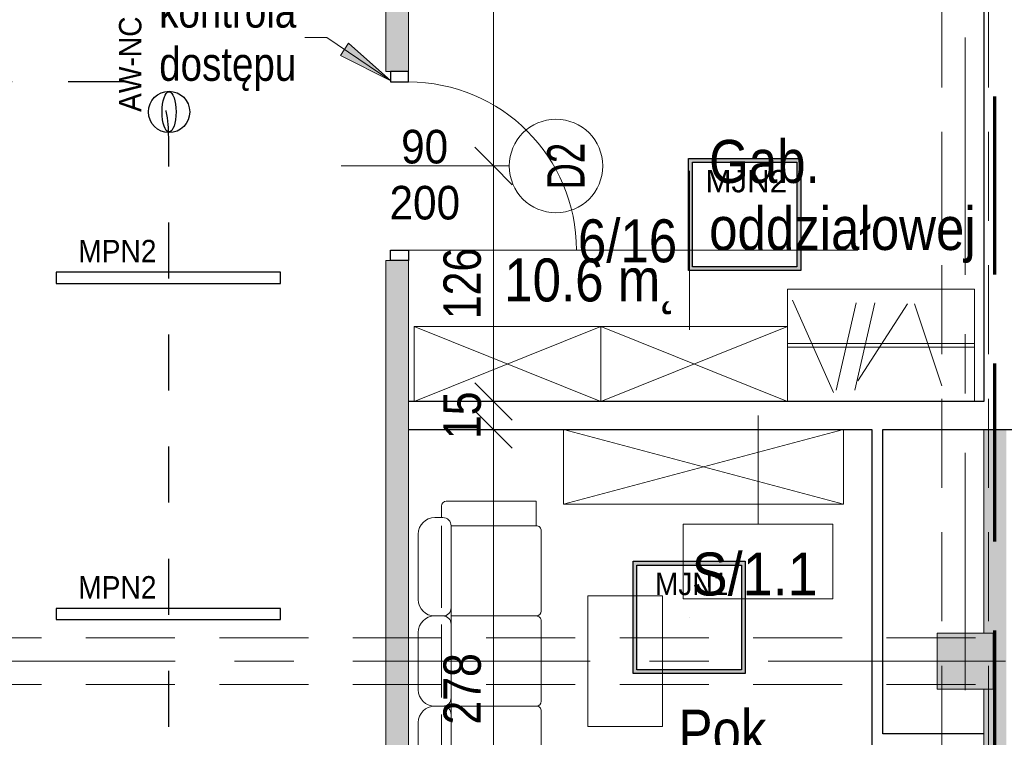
# Model space of a CAD drawing. Header units: centimetres. Extents: x -1631 to 21770, y -8842 to 3590.
# Tile 105 of 142: x -519 to 8, y 2288 to 2672. Entities that reach past the tile are written whole.
import ezdxf

# ---------------------------------------------------------------- set-up
doc = ezdxf.new("R2010")
doc.units = ezdxf.units.CM
for name, pattern in [('Dash', [60, 30, -30]), ('Długa kreska', [142.875, 95.25, -47.625]), ('Oś', [222.25, 127, -31.75, 31.75, -31.75]), ('Ukryte', [71.438, 47.625, -23.813])]:
    doc.linetypes.add(name, pattern=pattern)
for name, color, linetype, lineweight in [('A-ANNO-DIMS', 211, 'Continuous', 13), ('A-ANNO-DIMS-100', 211, 'Continuous', 13), ('A-ANNO-NOTE', 131, 'Continuous', 9), ('A-AREA-IDEN', 2, 'Continuous', 13), ('A-DETL', 90, 'Continuous', 9), ('A-DETL-GENF', 92, 'Continuous', 9), ('A-DETL-HDLN', 90, 'Ukryte', 9), ('A-DETL-MEDM', 33, 'Continuous', 13), ('A-DOOR', 31, 'Continuous', 13), ('A-WALL', 113, 'Continuous', 13), ('A-WALL-IDEN', 211, 'Continuous', 13), ('A-WALL-PATT', 111, 'Continuous', 13), ('G-ANNO-TEXT', 231, 'Continuous', 13), ('I-FURN', 30, 'Continuous', 9), ('Q-SPCQ', 91, 'Continuous', 9), ('S-COLS', 52, 'Continuous', 13), ('S-GRID', 1, 'Continuous', 13)]:
    doc.layers.add(name, color=color, linetype=linetype, lineweight=lineweight)
doc.layers.add('E_oprawy', color=12, linetype='Continuous')
doc.styles.add('Arial', font='arial.ttf', dxfattribs={"width": 0.9, "height": 18})
doc.styles.add('Arial Narrow_5', font='ARIALN.TTF', dxfattribs={"height": 20})
doc.styles.add('Arial Narrow_6', font='ARIALN.TTF', dxfattribs={"height": 18})
doc.styles.add('Arial_1', font='arial.ttf', dxfattribs={"width": 0.7, "height": 20})
doc.styles.add('Arial_11', font='arial.ttf', dxfattribs={"width": 0.85, "height": 23})
doc.styles.add('Arial_12', font='arial.ttf', dxfattribs={"width": 0.9, "height": 23})
doc.dimstyles.new('Diagonal_1_100__0__wewnętrzne', dxfattribs={"dimscale": 30.48, "dimtxt": 20.468619, "dimasz": 0.656168, "dimexe": 0.164042, "dimexo": 0.0625, "dimgap": 0.032808, "dimtad": 1, "dimdec": 0, "dimdsep": 46, "dimtxsty": 'Arial Narrow_5', "dimblk1": 'OBLIQUE', "dimblk2": 'OBLIQUE', "dimsah": 1, "dimcen": 0.09, "dimazin": 0, "dimtfac": 1, "dimtdec": 4, "dimtix": 1, "dimtmove": 0, "dimatfit": 3, "dimfxl": 0, "dimtvp": 1, "dimtolj": 1, "dimtzin": 0, "dimarcsym": 0})

# ---------------------------------------------------------------- blocks, each defined once
blk = doc.blocks.new('M_Concrete-Square-Column - 300 x 300mm-1795930-6_piętro IV __13_80 m_ - stan projektowany')
at = {"layer": 'S-COLS', "lineweight": 9}
blk.add_hatch(color=254, dxfattribs=at).paths.add_polyline_path([(15, -15), (15, 15), (-15, 15), (-15, -15)], flags=0)
for p, q in [((15, 15), (-15, 15)), ((-15, 15), (-15, -15)), ((15, -15), (15, 15)), ((-15, -15), (15, -15))]:
    blk.add_line(p, q, dxfattribs=at)
blk = doc.blocks.new('Blat - Blat-1245948-6_piętro IV __13_80 m_ - stan projektowany')
at = {"layer": 'I-FURN'}
for p, q in [((0, 40), (0, 0)), ((70, 40), (0, 40)), ((70, 0), (70, 40)), ((0, 0), (70, 0))]:
    blk.add_line(p, q, dxfattribs=at)
blk = doc.blocks.new('kanapa 3 siedziska - kanapa-819259-6_piętro IV __13_80 m_ - stan projektowany')
at = {"layer": 'I-FURN'}
for p, q in [((-68.01, 33.89), (-32.91, 33.89)), ((-15.36, 33.89), (15.36, 33.89)), ((32.91, 33.89), (68.01, 33.89)), ((-76.78, 21.53), (-82.92, 21.53)), ((-76.78, 20.72), (-76.78, 25.11)), ((-72.39, 21.53), (-28.68, 21.53)), ((-24.13, 25.11), (-24.13, 20.72)), ((19.58, 21.53), (-19.58, 21.53)), ((24.13, 25.11), (24.13, 20.72)), ((28.52, 21.53), (34.66, 21.53)), ((72.39, 21.53), (28.68, 21.53)), ((76.78, 25.11), (76.78, 20.72)), ((76.78, 21.53), (82.92, 21.53)), ((-85.56, -29.29), (-85.56, 18.9)), ((-72.39, 16.34), (-72.39, -29.29)), ((-24.13, 16.34), (-72.39, 16.34)), ((-24.13, 16.34), (-24.13, -29.29)), ((24.13, 16.34), (-24.13, 16.34)), ((72.39, 16.34), (24.13, 16.34)), ((24.13, -29.29), (24.13, 16.34)), ((72.39, -29.29), (72.39, 16.34)), ((85.56, 18.9), (85.56, -29.29)), ((-72.39, -29.29), (-85.56, -29.29)), ((85.56, -29.29), (72.39, -29.29)), ((-26.76, -31.93), (-69.76, -31.93)), ((-21.5, -31.93), (21.5, -31.93)), ((26.76, -31.93), (69.76, -31.93))]:
    blk.add_line(p, q, dxfattribs=at)
for centre, radius, start, end in [((-68.01, 25.11), 8.77, 90, 180), ((-32.91, 25.11), 8.77, 0, 90), ((-15.36, 25.11), 8.77, 90, 180), ((15.36, 25.11), 8.77, 360, 90), ((32.91, 25.11), 8.77, 90, 180), ((68.01, 25.11), 8.77, 0, 90), ((-82.92, 18.9), 2.63, 90, 180), ((82.92, 18.9), 2.63, 0, 90), ((-72.39, 20.72), 4.39, 180, 270), ((-28.52, 20.72), 4.39, 270, 0), ((-19.74, 20.72), 4.39, 180, 270), ((19.74, 20.72), 4.39, 270, 360), ((28.52, 20.72), 4.39, 180, 270), ((72.39, 20.72), 4.39, 270, 0), ((-69.76, -29.29), 2.63, 180, 270), ((-26.76, -29.29), 2.63, 270, 0), ((-21.5, -29.29), 2.63, 180, 270), ((21.5, -29.29), 2.63, 270, 0), ((26.76, -29.29), 2.63, 180, 270), ((69.76, -29.29), 2.63, 270, 0)]:
    blk.add_arc(centre, radius, start, end, dxfattribs=at)
blk = doc.blocks.new('Szafa - 40 cm-2361845-6_piętro IV __13_80 m_ - stan projektowany')
at = {"layer": 'Q-SPCQ'}
for p, q in [((87.5, 46), (-62.5, 6)), ((-62.5, 46), (87.5, 6)), ((-62.5, 6), (-62.5, 46)), ((-62.5, 46), (87.5, 46)), ((87.5, 46), (87.5, 6))]:
    blk.add_line(p, q, dxfattribs=at)
blk = doc.blocks.new('DRZWI 1S - automatyczna etykieta - Drzwi 90-2252109-6_piętro IV __13_80 m_ - stan projektowany')
at = {"layer": 'A-DETL-GENF'}
for p, q in [((-50.5, 6), (-50.5, -3.5)), ((-45, 6), (-50.5, 6)), ((-45, -3.5), (-45, 6)), ((50.5, 6), (45, 6)), ((45, 6), (45, -3.5)), ((50.5, -3.5), (50.5, 6)), ((-50.5, -3.5), (-45, -3.5)), ((45, -3.5), (50.5, -3.5))]:
    blk.add_line(p, q, dxfattribs=at)
at = {"layer": 'A-DETL-MEDM', "lineweight": 25}
for p, q in [((-45, 6), (-50.5, 6)), ((-50.5, 6), (-50.5, -3.5)), ((-45, -3.5), (-45, 6)), ((45, -3.5), (45, 6)), ((45, 6), (50.5, 6)), ((50.5, 6), (50.5, -3.5)), ((-50.5, -3.5), (-45, -3.5)), ((50.5, -3.5), (45, -3.5))]:
    blk.add_line(p, q, dxfattribs=at)
at = {"layer": 'A-DOOR'}
blk.add_line((45, 6), (45, 96), dxfattribs=at)
blk.add_arc((45, 6), 90, 90, 180, dxfattribs=at)
blk = doc.blocks.new('Szafa - 40 cm-2457410-6_piętro IV __13_80 m_ - stan projektowany')
at = {"layer": 'Q-SPCQ'}
for p, q in [((62.5, 47.5), (-37.5, 7.5)), ((-37.5, 47.5), (62.5, 7.5)), ((-37.5, 7.5), (-37.5, 47.5)), ((-37.5, 47.5), (62.5, 47.5)), ((62.5, 47.5), (62.5, 7.5))]:
    blk.add_line(p, q, dxfattribs=at)
blk = doc.blocks.new('Szafy ubraniowe - 60x100-2457479-6_piętro IV __13_80 m_ - stan projektowany')
at = {"layer": 'I-FURN'}
for p, q in [((-110, -30), (-110, 30)), ((-110, 30), (-10, 30)), ((-10, 30), (-10, -30)), ((-85.4, -25.19), (-107.37, 24.14)), ((-84.09, -23.93), (-73.29, 22.84)), ((-74.09, -23.93), (-63.29, 22.84)), ((-72.42, -18.98), (-45.85, 22.3)), ((-27.5, -21.7), (-42.12, 22.3)), ((-110, 1), (-10, 1)), ((-110, -1), (-10, -1))]:
    blk.add_line(p, q, dxfattribs=at)
blk = doc.blocks.new('METKA_POMIESZCZENIA2 - Rozbudowana - bez ramki-2396678-6_piętro IV __13_80 m_ - stan projektowany')
at = {"layer": 'A-AREA-IDEN'}
for p, q in [((0, 0.425), (0, 0)), ((0.0976, 0), (-0.8, 0)), ((-0.8, 0), (0.9, 0)), ((0, 0), (0, -0.425))]:
    blk.add_line(p, q, dxfattribs=at)
blk = doc.blocks.new('DIMBLOCK179-6_piętro IV __13_80 m_ - stan projektowany')
at = {"layer": 'A-ANNO-DIMS-100', "transparency": 16777216}
for p, q in [((-265.02, 2593.33), (-275.02, 2603.33)), ((-270.02, 2593.33), (-260.02, 2593.33)), ((-265.02, 2593.33), (-270.02, 2593.33)), ((-265.02, 2467.33), (-265.02, 2593.33)), ((-265.02, 2593.33), (-255.02, 2583.33)), ((-265.02, 2467.33), (-275.02, 2477.33)), ((-270.02, 2467.33), (-260.02, 2467.33)), ((-265.02, 2467.33), (-270.02, 2467.33)), ((-265.02, 2467.33), (-255.02, 2457.33))]:
    blk.add_line(p, q, dxfattribs=at)
at = {"layer": 'A-ANNO-DIMS-100', "color": 0, "transparency": 16777216, "insert": (-291.87, 2511.32), "char_height": 20, "width": 45.6158, "attachment_point": 1, "rotation": 90, "line_spacing_factor": 0.974696, "style": 'Arial Narrow_5'}
blk.add_mtext('126', dxfattribs=at)
blk = doc.blocks.new('_Oblique')
at = {"color": 0, "linetype": 'ByBlock', "lineweight": -2}
blk.add_line((-0.5, -0.5), (0.5, 0.5), dxfattribs=at)
blk = doc.blocks.new('DIMBLOCK180-6_piętro IV __13_80 m_ - stan projektowany')
at = {"layer": 'A-ANNO-DIMS-100', "transparency": 16777216}
for p, q in [((-265.02, 2824.33), (-275.02, 2834.33)), ((-270.02, 2824.33), (-260.02, 2824.33)), ((-265.02, 2824.33), (-270.02, 2824.33)), ((-265.02, 2593.33), (-265.02, 2824.33)), ((-265.02, 2824.33), (-255.02, 2814.33)), ((-265.02, 2593.33), (-275.02, 2603.33)), ((-270.02, 2593.33), (-260.02, 2593.33)), ((-265.02, 2593.33), (-270.02, 2593.33)), ((-265.02, 2593.33), (-255.02, 2583.33))]:
    blk.add_line(p, q, dxfattribs=at)
at = {"layer": 'A-ANNO-DIMS-100', "color": 0, "transparency": 16777216, "insert": (-291.87, 2689.82), "char_height": 20, "width": 45.6158, "attachment_point": 1, "rotation": 90, "line_spacing_factor": 0.974696, "style": 'Arial Narrow_5'}
blk.add_mtext('231', dxfattribs=at)
blk = doc.blocks.new('DIMBLOCK200-6_piętro IV __13_80 m_ - stan projektowany')
at = {"layer": 'A-ANNO-DIMS-100', "transparency": 16777216}
for p, q in [((-265.02, 2452.33), (-275.02, 2462.33)), ((-270.02, 2452.33), (-260.02, 2452.33)), ((-265.02, 2452.33), (-270.02, 2452.33)), ((-265.02, 2174.33), (-265.02, 2452.33)), ((-265.02, 2452.33), (-255.02, 2442.33)), ((-265.02, 2174.33), (-275.02, 2184.33)), ((-270.02, 2174.33), (-260.02, 2174.33)), ((-265.02, 2174.33), (-270.02, 2174.33)), ((-265.02, 2174.33), (-255.02, 2164.33))]:
    blk.add_line(p, q, dxfattribs=at)
at = {"layer": 'A-ANNO-DIMS-100', "color": 0, "transparency": 16777216, "insert": (-291.87, 2294.32), "char_height": 20, "width": 45.6158, "attachment_point": 1, "rotation": 90, "line_spacing_factor": 0.974696, "style": 'Arial Narrow_5'}
blk.add_mtext('278', dxfattribs=at)
blk = doc.blocks.new('DIMBLOCK201-6_piętro IV __13_80 m_ - stan projektowany')
at = {"layer": 'A-ANNO-DIMS-100', "transparency": 16777216}
for p, q in [((-265.02, 2467.33), (-275.02, 2477.33)), ((-270.02, 2467.33), (-260.02, 2467.33)), ((-265.02, 2467.33), (-270.02, 2467.33)), ((-265.02, 2452.33), (-265.02, 2467.33)), ((-265.02, 2467.33), (-255.02, 2457.33)), ((-265.02, 2452.33), (-275.02, 2462.33)), ((-270.02, 2452.33), (-260.02, 2452.33)), ((-265.02, 2452.33), (-270.02, 2452.33)), ((-265.02, 2452.33), (-255.02, 2442.33))]:
    blk.add_line(p, q, dxfattribs=at)
at = {"layer": 'A-ANNO-DIMS-100', "color": 0, "transparency": 16777216, "insert": (-291.87, 2447.15), "char_height": 20, "width": 30.4105, "attachment_point": 1, "rotation": 90, "line_spacing_factor": 0.974696, "style": 'Arial Narrow_5'}
blk.add_mtext('15', dxfattribs=at)
blk = doc.blocks.new('ET sciana_AT7 - 10mm-2270614-6_piętro IV __13_80 m_ - stan projektowany')
at = {"layer": 'A-WALL-IDEN'}
for p, q in [((-0.4, 0.196875), (0.4, 0.196875)), ((-0.4, -0.203125), (-0.4, 0.196875)), ((0.4, 0.196875), (0.4, -0.203125)), ((-0.4, -0.203125), (0.4, -0.203125))]:
    blk.add_line(p, q, dxfattribs=at)
blk = doc.blocks.new('MPN2')
at = {"layer": 'E_oprawy', "linetype": 'ByBlock'}
blk.add_lwpolyline([(-60, 3), (-60, -3), (60, -3), (60, 3)], close=True, dxfattribs=at)
at = {"layer": 'E_oprawy'}
blk.add_circle((0, 0), 0.00001, dxfattribs=at)
at = {"layer": 'E_oprawy', "color": 4, "style": 'Arial', "width": 0.9}
blk.add_text('MPN2', height=12, dxfattribs=at).set_placement((-48.27, 8.29))
blk = doc.blocks.new('MJN1')
at = {"layer": 'E_oprawy', "linetype": 'ByBlock'}
h = blk.add_hatch(color=256, dxfattribs=at)
h.paths.add_polyline_path([(-30, -30), (-30, 30), (30, 30), (30, -30)])
h.paths.add_polyline_path([(-28, -28), (-28, 28), (28, 28), (28, -28)], flags=16)
for points in [[(-30, -30), (-30, 30), (30, 30), (30, -30)], [(-28, -28), (-28, 28), (28, 28), (28, -28)]]:
    blk.add_lwpolyline(points, close=True, dxfattribs=at)
blk.add_circle((0, 0), 0.0000001, dxfattribs=at)
at = {"layer": 'E_oprawy', "color": 4, "style": 'Arial', "width": 0.9}
blk.add_text('MJN1', height=12, dxfattribs=at).set_placement((-18.29, 11.9))
blk = doc.blocks.new('MJN2')
at = {"layer": 'E_oprawy', "linetype": 'ByBlock'}
h = blk.add_hatch(color=256, dxfattribs=at)
h.paths.add_polyline_path([(-30, -30), (-30, 30), (30, 30), (30, -30)])
h.paths.add_polyline_path([(-28, -28), (-28, 28), (28, 28), (28, -28)], flags=16)
for points in [[(-30, -30), (-30, 30), (30, 30), (30, -30)], [(-28, -28), (-28, 28), (28, 28), (28, -28)]]:
    blk.add_lwpolyline(points, close=True, dxfattribs=at)
blk.add_circle((0, 0), 0.0000001, dxfattribs=at)
at = {"layer": 'E_oprawy', "color": 4, "style": 'Arial'}
blk.add_text('MJN2', height=12, dxfattribs=at).set_placement((-21.05, 11.9))
blk = doc.blocks.new('AW-NC')
at = {"layer": 'E_oprawy', "color": 1, "linetype": 'ByBlock'}
blk.add_circle((-0.05, -0.31), 11.07, dxfattribs=at)
blk.add_ellipse((-0.05, -0.31), major_axis=(10.73, 0), ratio=0.349074, dxfattribs=at)
at = {"layer": 'E_oprawy', "color": 1, "style": 'Arial', "width": 0.9}
blk.add_text('AW-NC', height=12, dxfattribs=at).set_placement((-0.05, 14.5))

msp = doc.modelspace()

# ---------------------------------------------------------------- hatches: boundary and pattern name
at = {"layer": 'A-WALL-PATT'}
h = msp.add_hatch(color=9, dxfattribs=at)
h.paths.add_polyline_path([(-322.62, 2110.83), (-310.62, 2110.83), (-310.62, 2123.83), (-322.62, 2123.83)], flags=0)
h.paths.add_polyline_path([(-322.62, 2224.83), (-310.62, 2224.83), (-310.62, 2542.83), (-322.62, 2542.83), (-322.62, 2265.07)], flags=0)
h.paths.add_polyline_path([(-322.62, 2643.83), (-310.62, 2643.83), (-310.62, 2768.33), (-322.62, 2768.33)], flags=0)
msp.add_hatch(color=9, dxfattribs=at).paths.add_polyline_path([(9.38, 1871.33), (9.38, 2452.33), (-2.62, 2452.33), (-2.62, 2343.33), (2.38, 2343.33), (2.38, 2313.33), (-2.62, 2313.33), (-2.62, 1871.33), (8.49, 1871.33)], flags=0)
at = {"layer": 'G-ANNO-TEXT'}
msp.add_hatch(color=50, dxfattribs=at).paths.add_polyline_path([(-319.97, 2638.95), (-342.61, 2659.02), (-347.04, 2652.48)], flags=0)

# ---------------------------------------------------------------- linework, layer by layer
at = {"layer": 'A-ANNO-NOTE', "lineweight": 13}
msp.add_line((-346.62, 2593.33), (-256.62, 2593.33), dxfattribs=at)
msp.add_line((-346.62, 2593.33), (-256.62, 2593.33), dxfattribs=at)
msp.add_circle((-231.62, 2593.33), 25, dxfattribs=at)
at = {"layer": 'A-DETL', "linetype": 'Długa kreska', "lineweight": 70}
msp.add_line((3.38, 1678), (3.38, 2853.33), dxfattribs=at)
at = {"layer": 'A-DETL', "linetype": 'Dash', "lineweight": 25}
msp.add_open_spline([(-552.77, 2638.57), (-478.91, 2638.57), (-476.08, 2638.57), (-439.12, 2638.57), (-439.12, 2601.62), (-439.12, 2598.79), (-439.12, 2573.54), (-439.12, 1655.82), (-439.12, 1618.87), (-439.12, 1616.04), (-439.12, 1512.36), (-439.12, 1509.53), (-439.12, 1472.57), (-476.08, 1472.57), (-478.91, 1472.57), (-555.62, 1472.57)], degree=3, knots=[0, 0, 0, 0, 1.242892, 2.082132, 2.921372, 3.63261, 13.975949, 24.692511, 35.163852, 36.732804, 37.928533, 39.497485, 40.336725, 41.175965, 42.450024, 42.450024, 42.450024, 42.450024], dxfattribs=at)
at = {"layer": 'A-DETL-HDLN'}
for p, q in [((-25.12, 420.83), (-25.12, 2793.33)), ((-0.12, 420.83), (-0.12, 2793.33)), ((-1197.62, 2340.83), (1172.38, 2340.83)), ((-1197.62, 2315.83), (1172.38, 2315.83))]:
    msp.add_line(p, q, dxfattribs=at)
at = {"layer": 'A-WALL', "color": 7, "lineweight": 25}
for p, q in [((-2.62, 2793.33), (-2.62, 2467.33)), ((-2.62, 2467.33), (-310.62, 2467.33)), ((-310.62, 2452.33), (-62.62, 2452.33)), ((-62.62, 2452.33), (-62.62, 2283.33)), ((-56.62, 2452.33), (139.88, 2452.33)), ((-56.62, 2289.33), (-56.62, 2452.33)), ((-2.62, 2289.33), (-56.62, 2289.33))]:
    msp.add_line(p, q, dxfattribs=at)
at = {"layer": 'A-WALL', "lineweight": 9}
for p, q in [((-322.62, 2768.33), (-322.62, 2643.83)), ((-310.62, 2643.83), (-310.62, 2768.33)), ((-322.62, 2643.83), (-320.12, 2643.83)), ((-322.62, 2542.83), (-322.62, 2224.83)), ((-320.12, 2542.83), (-322.62, 2542.83)), ((-310.62, 2467.33), (-310.62, 2542.83)), ((-310.62, 2224.83), (-310.62, 2452.33)), ((-2.62, 2452.33), (-2.62, 2343.33)), ((-2.62, 2313.33), (-2.62, 2289.33))]:
    msp.add_line(p, q, dxfattribs=at)
at = {"layer": 'A-WALL'}
for p, q in [((-310.62, 2467.33), (-310.62, 2452.33)), ((-2.62, 2283.33), (-2.62, 2289.33))]:
    msp.add_line(p, q, dxfattribs=at)
at = {"layer": 'A-WALL-IDEN'}
msp.add_line((-123.45, 2459.83), (-123.45, 2401.61), dxfattribs=at)
at = {"layer": 'G-ANNO-TEXT', "color": 50}
for p, q in [((-354.27, 2662.14), (-365.98, 2662.14)), ((-319.97, 2638.95), (-354.27, 2662.14)), ((-342.61, 2659.02), (-347.04, 2652.48)), ((-319.97, 2638.95), (-342.61, 2659.02)), ((-347.04, 2652.48), (-319.97, 2638.95))]:
    msp.add_line(p, q, dxfattribs=at)
at = {"layer": 'S-GRID', "linetype": 'Oś'}
for p, q in [((-12.62, 2884.27), (-12.62, 27.13)), ((1342.46, 2328.33), (-1368.76, 2328.33))]:
    msp.add_line(p, q, dxfattribs=at)

# ---------------------------------------------------------------- block references
at = {"layer": 'A-AREA-IDEN', "xscale": 99.99999999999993, "yscale": 99.99999999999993, "zscale": 99.99999999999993}
msp.add_blockref('METKA_POMIESZCZENIA2 - Rozbudowana - bez ramki-2396678-6_piętro IV __13_80 m_ - stan projektowany', (-160.07, 2548.21), dxfattribs=at)
at = {"layer": 'A-DOOR', "rotation": 269.9999999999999}
msp.add_blockref('DRZWI 1S - automatyczna etykieta - Drzwi 90-2252109-6_piętro IV __13_80 m_ - stan projektowany', (-316.62, 2593.33), dxfattribs=at)
at = {"layer": 'A-WALL-IDEN', "xscale": 99.99999999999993, "yscale": 99.99999999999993, "zscale": 99.99999999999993}
msp.add_blockref('ET sciana_AT7 - 10mm-2270614-6_piętro IV __13_80 m_ - stan projektowany', (-123.45, 2381.92), dxfattribs=at)
at = {"layer": 'E_oprawy', "color": 2, "rotation": 90}
msp.add_blockref('AW-NC', (-439.06, 2622.31), dxfattribs=at)
at = {"layer": 'E_oprawy'}
for name, p in [('MJN2', (-130.62, 2567.31)), ('MPN2', (-439.12, 2533.51)), ('MJN1', (-160.37, 2351.72)), ('MPN2', (-439.12, 2353.51))]:
    msp.add_blockref(name, p, dxfattribs=at)
at = {"layer": 'I-FURN'}
msp.add_blockref('Szafy ubraniowe - 60x100-2457479-6_piętro IV __13_80 m_ - stan projektowany', (2.38, 2497.33), dxfattribs=at)
for name, p, rotation in [('kanapa 3 siedziska - kanapa-819259-6_piętro IV __13_80 m_ - stan projektowany', (-271.45, 2328.33), 90.00000000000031), ('Blat - Blat-1245948-6_piętro IV __13_80 m_ - stan projektowany', (-174.52, 2293.33), 89.99999999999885)]:
    msp.add_blockref(name, p, dxfattribs=dict(at, rotation=rotation))
at = {"layer": 'Q-SPCQ'}
for p in [(-270.12, 2459.83), (-170.12, 2459.83)]:
    msp.add_blockref('Szafa - 40 cm-2457410-6_piętro IV __13_80 m_ - stan projektowany', p, dxfattribs=at)
at = {"layer": 'Q-SPCQ', "rotation": 180}
msp.add_blockref('Szafa - 40 cm-2361845-6_piętro IV __13_80 m_ - stan projektowany', (-140.12, 2458.33), dxfattribs=at)
at = {"layer": 'S-COLS', "lineweight": 9}
msp.add_blockref('M_Concrete-Square-Column - 300 x 300mm-1795930-6_piętro IV __13_80 m_ - stan projektowany', (-12.62, 2328.33), dxfattribs=at)

# ---------------------------------------------------------------- texts
at = {"layer": 'A-ANNO-NOTE', "lineweight": 211, "char_height": 18, "attachment_point": 5, "line_spacing_factor": 0.936439, "style": 'Arial'}
for s, insert, width in [('\\pxqc,t6.35,12.7,19.05,25.4,31.75,38.1,44.45,50.8,57.15,63.5,69.85,76.2,82.55,88.9,95.25,101.6,107.95,114.3,120.65,127,133.35,139.7,146.05,152.4,158.75,165.1,171.45,177.8,184.15,190.5,196.85,203.2;{90}', (-301.93, 2603.56), 25.65), ('\\pxqc,t6.35,12.7,19.05,25.4,31.75,38.1,44.45,50.8,57.15,63.5,69.85,76.2,82.55,88.9,95.25,101.6,107.95,114.3,120.65,127,133.35,139.7,146.05,152.4,158.75,165.1,171.45,177.8,184.15,190.5,196.85,203.2;{200}', (-301.84, 2573.56), 38.07)]:
    msp.add_mtext(s, dxfattribs=dict(at, insert=insert, width=width))
at = {"layer": 'A-ANNO-NOTE', "lineweight": 211, "insert": (-226.33, 2593.26), "char_height": 20, "width": 25.97, "attachment_point": 5, "rotation": 90, "line_spacing_factor": 0.936439, "style": 'Arial_1'}
msp.add_mtext('\\pxqc,t4.445,8.89,13.335,17.78,22.225,26.67,31.115,35.56,40.005,44.45,48.895,53.34,57.785,62.23,66.675,71.12,75.565,80.01,84.455,88.9,93.345,97.79,102.235,106.68,111.125,115.57,120.015,124.46,128.905,133.35,137.795,142.24;{D2}', dxfattribs=at)
at = {"layer": 'A-AREA-IDEN', "char_height": 23, "line_spacing_factor": 0.936439, "style": 'Arial_11'}
for s, insert, width, attachment_point in [('\\pt84.99995,169.9999,255.00008,340.00003,424.99998,509.99993,595.00011,680.00006,765.00001,849.99996,934.99991,1020.00009,1105.00004,1189.99999,1274.99994,1359.99989,1445.00007,1530.00002,1614.99997,1699.99992,1785.0001,1870.00005,1955,2039.99995,2124.9999,2210.00008,2295.00003,2379.99998,2464.99993,2550.00011,2635.00006,2720.00001;Gab.\\Poddziałowej', (-149.64, 2541.43), 141.1, 7), ('\\pxqr,t3.69565,7.3913,11.08696,14.78261,18.47826,22.17391,25.86957,29.56522,33.26087,36.95652,40.65217,44.34783,48.04348,51.73913,55.43478,59.13043,62.82609,66.52174,70.21739,73.91304,77.6087,81.30435,85,88.69565,92.3913,96.08696,99.78261,103.47826,107.17391,110.86957,114.56522,118.26087;{6/16}', (-166.73, 2541.43), 52.87, 9), ('\\pt84.99995,169.9999,255.00008,340.00003,424.99998,509.99993,595.00011,680.00006,765.00001,849.99996,934.99991,1020.00009,1105.00004,1189.99999,1274.99994,1359.99989,1445.00007,1530.00002,1614.99997,1699.99992,1785.0001,1870.00005,1955,2039.99995,2124.9999,2210.00008,2295.00003,2379.99998,2464.99993,2550.00011,2635.00006,2720.00001;10.6 m˛', (-166.73, 2543.82), 91.63, 3), ('\\pt84.99995,169.9999,255.00008,340.00003,424.99998,509.99993,595.00011,680.00006,765.00001,849.99996,934.99991,1020.00009,1105.00004,1189.99999,1274.99994,1359.99989,1445.00007,1530.00002,1614.99997,1699.99992,1785.0001,1870.00005,1955,2039.99995,2124.9999,2210.00008,2295.00003,2379.99998,2464.99993,2550.00011,2635.00006,2720.00001;Pok.\\Ppielęgniarski', (-166.01, 2236.43), 150.11, 7)]:
    msp.add_mtext(s, dxfattribs=dict(at, insert=insert, width=width, attachment_point=attachment_point))
at = {"layer": 'A-WALL-IDEN', "insert": (-125.26, 2374.76), "char_height": 23, "width": 67.32, "attachment_point": 5, "line_spacing_factor": 0.936439, "style": 'Arial_12'}
msp.add_mtext('\\pxqc,t4.96957,9.93913,14.9087,19.87826,24.84783,29.81739,34.78696,39.75652,44.72609,49.69565,54.66522,59.63478,64.60435,69.57391,74.54348,79.51304,84.48261,89.45217,94.42174,99.3913,104.36087,109.33043,114.3,119.26957,124.23913,129.2087,134.17826,139.14783,144.11739,149.08696,154.05652,159.02609;{S/1.1}', dxfattribs=at)
at = {"layer": 'G-ANNO-TEXT', "color": 7, "insert": (-444.03, 2685.4), "char_height": 18, "width": 73.4, "attachment_point": 1, "line_spacing_factor": 0.949189, "style": 'Arial Narrow_6'}
msp.add_mtext('\\pt127.00008,253.99998,381.00006,507.99996,635.00004,761.99994,889.00002,1015.99992,1143,1270.00008,1396.99998,1524.00006,1650.99996,1778.00004,1904.99994,2032.00002,2158.99992,2286,2413.00008,2539.99998,2667.00006,2793.99996,2921.00004,3047.99994,3175.00002,3301.99992,3429,3556.00008,3682.99998,3810.00006,3936.99996,4064.00004;kontrola dostępu', dxfattribs=at)

# ---------------------------------------------------------------- dimensions: what is measured, and where the dimension line sits
at = {"layer": 'A-ANNO-DIMS'}
for base, p1, p2, override, picture, middle in [((-265.02, 2824.33), (-270.02, 2593.33), (-270.02, 2824.33), {"dimpost": '<>', "dimfxl": 231}, 'DIMBLOCK180-6_piętro IV __13_80 m_ - stan projektowany', (-276.23, 2708.83)), ((-265.02, 2593.33), (-270.02, 2467.33), (-270.02, 2593.33), {"dimpost": '<>', "dimfxl": 126}, 'DIMBLOCK179-6_piętro IV __13_80 m_ - stan projektowany', (-276.23, 2530.33)), ((-265.02, 2467.33), (-270.02, 2452.33), (-270.02, 2467.33), {"dimpost": '<>', "dimfxl": 15}, 'DIMBLOCK201-6_piętro IV __13_80 m_ - stan projektowany', (-276.23, 2459.83)), ((-265.02, 2452.33), (-270.02, 2174.33), (-270.02, 2452.33), {"dimpost": '<>', "dimfxl": 278}, 'DIMBLOCK200-6_piętro IV __13_80 m_ - stan projektowany', (-276.23, 2313.33))]:
    dim = msp.add_linear_dim(base=base, p1=p1, p2=p2, angle=90, dimstyle='Diagonal_1_100__0__wewnętrzne', override=override, dxfattribs=at)
    dim.commit()
    dim.dimension.update_dxf_attribs({"geometry": picture, "text_midpoint": middle})

doc.saveas('drawing.dxf')
